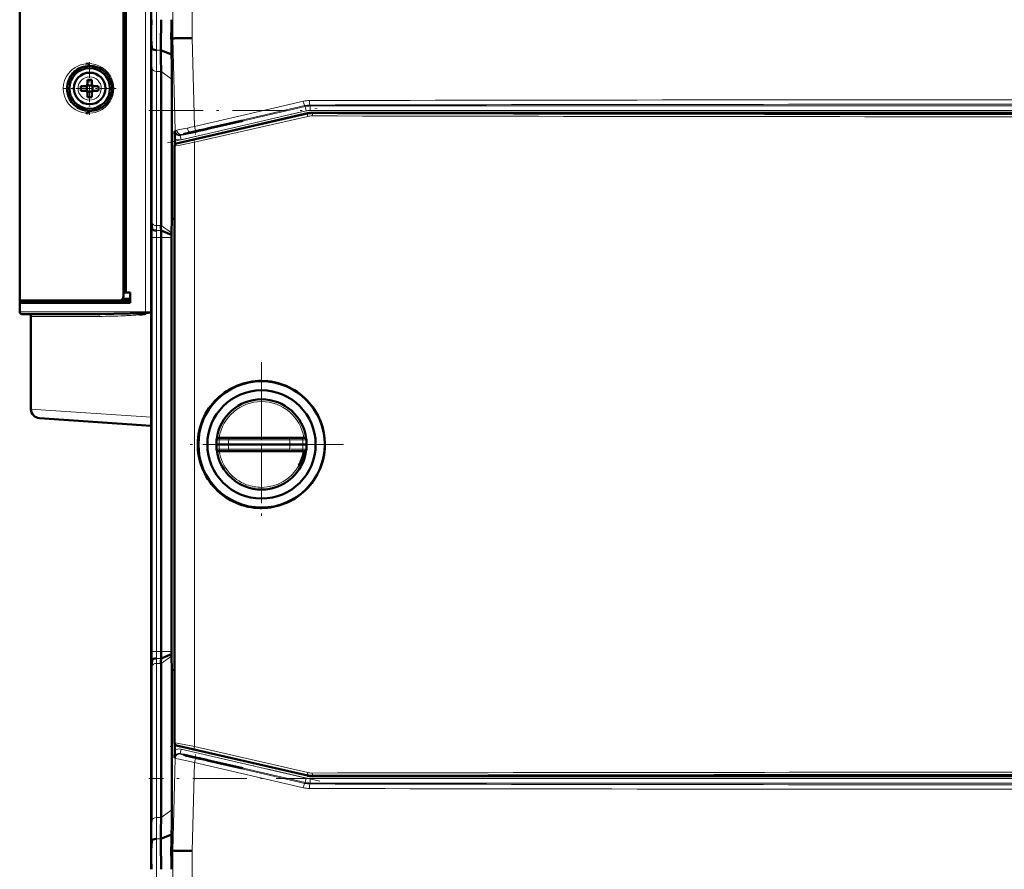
# Model space of a CAD drawing. Extents: x -1861 to 2179, y -1874 to 646.
# Tile 4 of 73: x -1574 to -1356, y 271 to 459. Entities that reach past the tile are written whole.
import ezdxf

# ---------------------------------------------------------------- set-up
doc = ezdxf.new("R2010")
doc.units = 0
doc.linetypes.add('DASHDOT', pattern=[18.5, 12, -3, 0.5, -3])

msp = doc.modelspace()

# ---------------------------------------------------------------- linework, layer by layer
at = {"color": 7, "lineweight": 18}
for p, q in [((-1546.07, 394.05), (-1546.07, 555.05)), ((-1540.04, 454.66), (-1540.04, 477.16)), ((-1535.74, 477.16), (-1535.74, 454.72)), ((-1539.5, 434.22), (-1540.04, 454.66)), ((-1535.74, 454.72), (-1535.22, 435.1)), ((-1542.69, 452.06), (-1543.69, 452.06)), ((-1544.65, 447.98), (-1544.65, 413.84)), ((-1558.45, 446.12), (-1558.47, 446.12)), ((-1543.65, 447.3), (-1543.65, 413.16)), ((-1542.65, 447.3), (-1543.65, 447.3)), ((-1540.27, 445.61), (-1542.65, 447.3)), ((-1561.04, 443.57), (-1561.04, 443.55)), ((-1555.9, 443.52), (-1555.9, 443.55)), ((-1558.5, 440.98), (-1558.47, 440.98)), ((-1538.4, 433.15), (-1510.74, 439.54)), ((-1535.22, 435.1), (-1511.11, 440.72)), ((-1510.77, 439.75), (-1534.86, 434.13)), ((-1510.74, 439.54), (-1510.77, 439.75)), ((-1510.52, 438.56), (-1510.74, 439.54)), ((-1509.64, 439.88), (-1509.62, 439.67)), ((-1509.62, 439.67), (-1152.35, 439.67)), ((-1509.62, 438.67), (-1509.62, 439.67)), ((-1152.35, 438.67), (-1509.62, 438.67)), ((-1510.52, 438.56), (-1538.18, 432.18)), ((-1535.3, 432.11), (-1510.19, 437.85)), ((-1510.14, 437.36), (-1535.26, 431.62)), ((-1510.19, 437.85), (-1510.21, 438.05)), ((-1509.09, 438.18), (-1509.06, 437.97)), ((-1539.63, 434.1), (-1539.5, 434.22)), ((-1538.28, 433.27), (-1538.4, 433.15)), ((-1538.18, 432.18), (-1538.4, 433.15)), ((-1535.03, 433.97), (-1535.03, 434.07)), ((-1539.56, 430.8), (-1539.63, 430.86)), ((-1539.56, 298.51), (-1539.56, 430.8)), ((-1539.25, 431.35), (-1539.17, 431.29)), ((-1535.26, 431.62), (-1535.26, 297.69)), ((-1544.81, 414.65), (-1544.86, 414.65)), ((-1542.65, 413.16), (-1543.65, 413.16)), ((-1540.35, 411.53), (-1542.65, 413.16)), ((-1544.65, 410.51), (-1544.83, 410.51)), ((-1544.65, 318.79), (-1544.65, 410.51)), ((-1544.65, 410.51), (-1543.65, 410.51)), ((-1542.65, 410.51), (-1543.65, 410.51)), ((-1543.65, 318.79), (-1543.65, 410.51)), ((-1542.64, 412.06), (-1543.64, 412.06)), ((-1540.36, 410.51), (-1542.65, 410.51)), ((-1546.07, 394.05), (-1573.97, 394.05)), ((-1571.47, 393.05), (-1556.33, 393.05)), ((-1546.07, 394.05), (-1544.84, 394.05)), ((-1546.06, 393.83), (-1544.83, 393.93)), ((-1571.47, 372.48), (-1544.84, 370.74)), ((-1529.71, 365.72), (-1530.33, 365.71)), ((-1527.66, 365.67), (-1514.16, 365.67)), ((-1510.44, 365.71), (-1511.26, 365.72)), ((-1529.71, 363.6), (-1530.33, 363.61)), ((-1529.71, 363.6), (-1529.06, 363.61)), ((-1527.66, 363.65), (-1514.16, 363.65)), ((-1513.14, 363.62), (-1512.23, 363.6)), ((-1512.23, 363.6), (-1511.26, 363.59)), ((-1510.44, 363.61), (-1511.26, 363.59)), ((-1544.65, 318.79), (-1544.83, 318.79)), ((-1544.65, 318.79), (-1543.65, 318.79)), ((-1542.65, 318.79), (-1543.65, 318.79)), ((-1540.36, 318.79), (-1542.65, 318.79)), ((-1542.64, 317.24), (-1543.64, 317.24)), ((-1540.35, 317.77), (-1542.65, 316.14)), ((-1544.86, 314.65), (-1544.81, 314.65)), ((-1544.65, 281.31), (-1544.65, 315.46)), ((-1542.65, 316.14), (-1543.65, 316.14)), ((-1543.65, 282), (-1543.65, 316.14)), ((-1539.63, 298.45), (-1539.56, 298.51)), ((-1539.17, 298.02), (-1539.25, 297.97)), ((-1538.18, 297.12), (-1538.4, 296.15)), ((-1538.18, 297.12), (-1510.52, 290.73)), ((-1510.19, 291.47), (-1535.3, 297.21)), ((-1535.26, 297.69), (-1510.14, 291.96)), ((-1540.04, 274.64), (-1539.5, 295.08)), ((-1539.5, 295.08), (-1539.63, 295.2)), ((-1510.74, 289.76), (-1538.4, 296.15)), ((-1538.4, 296.15), (-1538.28, 296.03)), ((-1535.03, 295.32), (-1535.03, 295.23)), ((-1534.86, 295.17), (-1510.77, 289.55)), ((-1535.22, 294.2), (-1535.74, 274.58)), ((-1511.11, 288.58), (-1535.22, 294.2)), ((-1510.52, 290.73), (-1510.74, 289.76)), ((-1510.19, 291.47), (-1510.21, 291.26)), ((-1509.62, 290.63), (-1509.62, 289.63)), ((-1509.62, 290.63), (-1152.35, 290.63)), ((-1509.06, 291.34), (-1509.09, 291.13)), ((-1510.74, 289.76), (-1510.77, 289.55)), ((-1509.64, 289.42), (-1509.62, 289.63)), ((-1152.35, 289.63), (-1509.62, 289.63)), ((-1540.27, 283.68), (-1542.65, 282)), ((-1542.65, 282), (-1543.65, 282)), ((-1542.69, 277.24), (-1543.69, 277.24)), ((-1540.04, 252.14), (-1540.04, 274.64)), ((-1535.74, 274.58), (-1535.74, 252.14))]:
    msp.add_line(p, q, dxfattribs=at)
at = {"color": 7, "lineweight": 50}
for p, q in [((-1550.97, 397.52), (-1550.97, 551.58)), ((-1550.97, 550.7), (-1550.97, 398.4)), ((-1550.47, 550.71), (-1550.47, 398.38)), ((-1544.84, 477.59), (-1544.84, 458.79)), ((-1573.97, 396.55), (-1573.97, 468.55)), ((-1544.69, 452.46), (-1544.86, 454.65)), ((-1540.37, 454.65), (-1540.04, 454.66)), ((-1540.04, 454.66), (-1539.69, 454.66)), ((-1544.84, 451.72), (-1544.84, 417.58)), ((-1544.83, 451.72), (-1544.83, 417.58)), ((-1540.31, 451.07), (-1542.69, 452.06)), ((-1558.97, 445.47), (-1558.97, 444.55)), ((-1557.97, 445.47), (-1557.97, 444.55)), ((-1555.1, 447.24), (-1555.05, 447.2)), ((-1542.65, 447.3), (-1542.65, 413.16)), ((-1540.27, 445.61), (-1540.27, 414.65)), ((-1559.47, 444.05), (-1560.39, 444.05)), ((-1559.47, 443.05), (-1560.39, 443.05)), ((-1559.11, 444.18), (-1559.12, 444.19)), ((-1557.84, 444.18), (-1559.11, 444.18)), ((-1559.11, 442.91), (-1559.11, 444.18)), ((-1557.83, 444.19), (-1557.84, 444.18)), ((-1557.84, 444.18), (-1557.84, 442.91)), ((-1557.47, 444.05), (-1556.55, 444.05)), ((-1556.55, 443.05), (-1557.47, 443.05)), ((-1559.11, 442.91), (-1559.12, 442.9)), ((-1557.84, 442.91), (-1559.11, 442.91)), ((-1558.97, 441.63), (-1558.97, 442.55)), ((-1557.97, 441.63), (-1557.97, 442.55)), ((-1557.84, 442.91), (-1557.83, 442.9)), ((-1510.21, 438.05), (-1539.25, 431.35)), ((-1152.87, 438.18), (-1509.09, 438.18)), ((-1535.03, 434.07), (-1534.05, 434.29)), ((-1534.05, 434.29), (-1533.9, 434.32)), ((-1534.04, 434.2), (-1534.05, 434.29)), ((-1533.9, 434.32), (-1533.2, 434.48)), ((-1533.2, 434.4), (-1533.9, 434.24)), ((-1533.9, 434.24), (-1533.9, 434.32)), ((-1533.2, 434.48), (-1531.78, 434.82)), ((-1531.78, 434.72), (-1533.2, 434.4)), ((-1533.2, 434.4), (-1533.2, 434.48)), ((-1531.78, 434.82), (-1524.92, 436.4)), ((-1524.53, 436.4), (-1531.78, 434.72)), ((-1531.78, 434.72), (-1531.78, 434.82)), ((-1524.53, 436.4), (-1524.92, 436.4)), ((-1539.58, 431.1), (-1539.61, 432.38)), ((-1534.04, 434.2), (-1535.03, 433.97)), ((-1533.9, 434.24), (-1534.04, 434.2)), ((-1539.63, 430.86), (-1539.63, 298.45)), ((-1544.64, 412.46), (-1544.81, 414.65)), ((-1540.27, 414.65), (-1540.35, 411.53)), ((-1539.63, 414.66), (-1540.27, 414.65)), ((-1544.84, 410.51), (-1544.84, 318.79)), ((-1542.65, 318.79), (-1542.65, 410.51)), ((-1540.36, 411.11), (-1542.64, 412.06)), ((-1540.35, 411.53), (-1540.36, 411.11)), ((-1540.36, 411.11), (-1540.36, 410.51)), ((-1540.36, 410.51), (-1540.36, 318.79)), ((-1550.97, 398.4), (-1550.47, 398.38)), ((-1549.47, 398.35), (-1550.97, 398.35)), ((-1550.47, 398.38), (-1549.47, 398.35)), ((-1549.47, 396.05), (-1549.47, 398.35)), ((-1573.97, 396.05), (-1573.97, 396.55)), ((-1551.92, 396.55), (-1573.97, 396.55)), ((-1573.97, 394.05), (-1573.97, 396.05)), ((-1573.97, 396.05), (-1549.47, 396.05)), ((-1573.67, 396.05), (-1573.67, 396.55)), ((-1573.67, 396.55), (-1573.5, 396.55)), ((-1551.91, 396.55), (-1549.47, 396.55)), ((-1551.15, 396.95), (-1549.47, 397)), ((-1573.47, 393.55), (-1556.58, 393.55)), ((-1571.97, 393.55), (-1571.96, 393.55)), ((-1571.47, 393.05), (-1571.47, 372.48)), ((-1546.44, 393.8), (-1546.05, 393.83)), ((-1546.43, 393.8), (-1546.06, 393.83)), ((-1546.38, 393.55), (-1546.39, 393.54)), ((-1546.2, 393.58), (-1546.38, 393.55)), ((-1546, 393.57), (-1546.38, 393.55)), ((-1546.18, 393.58), (-1546.2, 393.58)), ((-1546.02, 393.61), (-1546.18, 393.58)), ((-1544.84, 368.75), (-1569.61, 370.48)), ((-1529.79, 364.66), (-1530.38, 364.66)), ((-1530.3, 365.92), (-1530.33, 365.71)), ((-1529.22, 366.16), (-1529.83, 366.16)), ((-1527.74, 364.66), (-1529.79, 364.66)), ((-1529.22, 366.16), (-1527.57, 366.16)), ((-1527.74, 364.66), (-1514.07, 364.66)), ((-1514.08, 366.16), (-1527.57, 366.16)), ((-1514.08, 366.16), (-1513.25, 366.16)), ((-1511.18, 364.66), (-1514.07, 364.66)), ((-1513.25, 366.16), (-1512.52, 366.16)), ((-1512.52, 366.16), (-1511.75, 366.16)), ((-1510.93, 366.16), (-1511.75, 366.16)), ((-1510.38, 364.66), (-1511.18, 364.66)), ((-1510.44, 365.71), (-1510.46, 365.92)), ((-1530.3, 363.4), (-1530.33, 363.61)), ((-1529.22, 363.16), (-1529.83, 363.16)), ((-1529.22, 363.16), (-1527.57, 363.16)), ((-1514.08, 363.16), (-1527.57, 363.16)), ((-1514.08, 363.16), (-1511.75, 363.16)), ((-1510.93, 363.16), (-1511.75, 363.16)), ((-1510.44, 363.61), (-1510.46, 363.4)), ((-1520.64, 350.57), (-1520.38, 350.57)), ((-1540.36, 318.19), (-1540.36, 318.79)), ((-1544.64, 316.84), (-1544.81, 314.65)), ((-1540.36, 318.19), (-1542.64, 317.24)), ((-1540.35, 317.77), (-1540.36, 318.19)), ((-1540.27, 314.64), (-1540.35, 317.77)), ((-1542.65, 282), (-1542.65, 316.14)), ((-1539.63, 314.64), (-1540.27, 314.64)), ((-1540.27, 283.68), (-1540.27, 314.64)), ((-1544.84, 277.58), (-1544.84, 311.72)), ((-1544.83, 277.58), (-1544.83, 311.72)), ((-1539.57, 298.22), (-1539.61, 296.92)), ((-1510.21, 291.26), (-1539.25, 297.97)), ((-1534.05, 295.1), (-1535.03, 295.32)), ((-1535.03, 295.23), (-1534.05, 295)), ((-1534.05, 295.1), (-1533.9, 295.06)), ((-1534.05, 295.1), (-1534.05, 295)), ((-1533.9, 294.98), (-1534.05, 295)), ((-1533.9, 295.06), (-1533.2, 294.9)), ((-1533.9, 295.06), (-1533.9, 294.98)), ((-1533.2, 294.81), (-1533.9, 294.98)), ((-1533.2, 294.9), (-1531.78, 294.57)), ((-1533.2, 294.9), (-1533.2, 294.81)), ((-1531.78, 294.48), (-1533.2, 294.81)), ((-1524.53, 292.9), (-1531.78, 294.57)), ((-1531.78, 294.57), (-1531.78, 294.48)), ((-1531.78, 294.48), (-1524.92, 292.9)), ((-1524.92, 292.9), (-1524.53, 292.9)), ((-1509.09, 291.13), (-1152.87, 291.13)), ((-1540.31, 278.23), (-1542.69, 277.24)), ((-1540.34, 276.46), (-1540.31, 278.23)), ((-1544.69, 276.84), (-1544.86, 274.65)), ((-1540.37, 274.65), (-1540.34, 276.46)), ((-1540.37, 274.65), (-1540.04, 274.64)), ((-1539.69, 274.63), (-1540.04, 274.64))]:
    msp.add_line(p, q, dxfattribs=at)
at = {"color": 7, "linetype": 'DASHDOT', "lineweight": 18}
for p, q in [((-1543.65, 479.53), (-1543.65, 456.9)), ((-1545.34, 438.67), (-1116.63, 438.67)), ((-1541.2, 431.48), (-1507.49, 439.26)), ((-1543.65, 309.62), (-1543.65, 419.68)), ((-1520.38, 382.86), (-1520.38, 346.46)), ((-1520.38, 377.66), (-1520.38, 351.66)), ((-1502.18, 364.66), (-1538.58, 364.66)), ((-1507.38, 364.66), (-1533.38, 364.66)), ((-1507.49, 290.04), (-1541.2, 297.82)), ((-1116.63, 290.63), (-1545.34, 290.63)), ((-1543.65, 272.39), (-1543.65, 249.76))]:
    msp.add_line(p, q, dxfattribs=at)
at = {"color": 7, "linetype": 'DASHDOT', "lineweight": 18, "ltscale": 0.2925}
msp.add_line((-1558.47, 449.4), (-1558.47, 437.7), dxfattribs=at)
at = {"color": 7, "linetype": 'DASHDOT', "lineweight": 18, "ltscale": 0.292502}
msp.add_line((-1552.62, 443.55), (-1564.32, 443.55), dxfattribs=at)
at = {"color": 7, "linetype": 'DASHDOT', "lineweight": 18, "ltscale": 0.020221}
msp.add_line((-1535.03, 434.13), (-1535.03, 433.32), dxfattribs=at)
at = {"color": 7, "linetype": 'DASHDOT', "lineweight": 18, "ltscale": 0.019753}
msp.add_line((-1535.03, 295.17), (-1535.03, 295.96), dxfattribs=at)
at = {"color": 7, "lineweight": 18}
for points in [[(-1562.4, 439.41), (-1562.79, 439.78), (-1563.14, 440.17), (-1563.43, 440.57), (-1563.67, 440.99), (-1564.04, 441.83), (-1564.25, 442.7), (-1564.31, 443.57), (-1564.24, 444.45), (-1564.02, 445.31), (-1563.64, 446.16), (-1563.39, 446.57), (-1563.1, 446.97), (-1562.78, 447.34), (-1562.4, 447.69)], [(-1562.4, 447.69), (-1561.68, 448.22), (-1561.11, 448.52), (-1560.46, 448.77), (-1559.74, 448.96), (-1559.33, 449.02)], [(-1558.72, 449.05), (-1557.96, 449), (-1557.19, 448.84), (-1556.44, 448.57), (-1555.72, 448.19), (-1555.02, 447.68)], [(-1555.02, 447.68), (-1554.38, 447.02), (-1553.85, 446.25), (-1553.63, 445.84), (-1553.45, 445.41), (-1553.27, 444.8), (-1553.16, 444.18), (-1553.13, 443.55)], [(-1553.13, 443.55), (-1553.18, 442.76), (-1553.36, 441.98), (-1553.64, 441.25), (-1554.02, 440.57), (-1554.48, 439.96), (-1555.02, 439.42)], [(-1559.33, 438.08), (-1560.11, 438.22), (-1560.8, 438.44), (-1561.41, 438.73), (-1561.69, 438.89), (-1562.4, 439.41)], [(-1555.02, 439.42), (-1555.7, 438.92), (-1556.44, 438.53), (-1557.21, 438.26), (-1557.78, 438.13), (-1558.72, 438.05)], [(-1539.5, 434.22), (-1539.49, 434.22), (-1539.45, 434.23), (-1539.15, 434.31)], [(-1539.17, 431.29), (-1539.17, 431.29), (-1539.16, 431.29), (-1539.08, 431.3), (-1538.44, 431.42), (-1535.3, 432.11)], [(-1538, 433.36), (-1538.24, 433.29), (-1538.27, 433.27), (-1538.28, 433.27)], [(-1535.26, 431.62), (-1538.76, 430.93), (-1539.44, 430.81), (-1539.53, 430.8), (-1539.56, 430.8), (-1539.56, 430.8), (-1539.56, 430.8)], [(-1556.58, 393.55), (-1556.54, 393.54), (-1556.46, 393.48), (-1556.41, 393.4)], [(-1527.57, 366.16), (-1527.57, 366.16), (-1527.58, 366.15), (-1527.59, 366.14), (-1527.6, 366.11), (-1527.64, 365.9), (-1527.66, 365.67)], [(-1514.16, 365.67), (-1514.14, 366.02), (-1514.12, 366.11), (-1514.1, 366.14), (-1514.09, 366.15), (-1514.09, 366.16), (-1514.08, 366.16)], [(-1514.16, 365.67), (-1511.9, 365.72), (-1511.26, 365.72)], [(-1527.57, 363.16), (-1527.57, 363.16), (-1527.58, 363.16), (-1527.59, 363.17), (-1527.6, 363.2), (-1527.64, 363.42), (-1527.66, 363.65)], [(-1514.16, 363.65), (-1514.14, 363.3), (-1514.12, 363.21), (-1514.1, 363.18), (-1514.09, 363.16), (-1514.09, 363.16), (-1514.08, 363.16)], [(-1539.56, 298.51), (-1539.56, 298.51), (-1539.55, 298.51), (-1539.45, 298.5), (-1538.7, 298.37), (-1535.26, 297.69)], [(-1535.3, 297.21), (-1537.6, 297.72), (-1538.98, 298), (-1539.15, 298.02), (-1539.17, 298.02), (-1539.17, 298.02), (-1539.17, 298.02)], [(-1535.22, 294.2), (-1538.66, 294.88), (-1539.45, 295.06), (-1539.49, 295.08), (-1539.5, 295.08)], [(-1538.28, 296.03), (-1538.27, 296.03), (-1538.26, 296.02), (-1538.14, 295.98), (-1536.46, 295.55), (-1534.86, 295.17)]]:
    msp.add_lwpolyline(points, dxfattribs=at)
at = {"color": 7, "lineweight": 50}
for points in [[(-1559.33, 449.02), (-1558.9, 449.05), (-1558.72, 449.05)], [(-1558.72, 438.05), (-1559.27, 438.07), (-1559.33, 438.08)], [(-1535.03, 434.07), (-1536.49, 433.72), (-1537.45, 433.48), (-1537.62, 433.43), (-1537.64, 433.42), (-1537.64, 433.42)], [(-1537.64, 433.42), (-1537.64, 433.42), (-1537.63, 433.42), (-1537.59, 433.42), (-1537.2, 433.49), (-1535.03, 433.97)], [(-1551.92, 396.55), (-1551.7, 396.57), (-1551.49, 396.65), (-1551.3, 396.78), (-1551.15, 396.95), (-1551.04, 397.15), (-1550.97, 397.52)], [(-1556.58, 393.55), (-1553.09, 393.57), (-1549.52, 393.65), (-1547.46, 393.74), (-1546.43, 393.8)], [(-1530.3, 365.92), (-1530.3, 365.91), (-1530.3, 365.91), (-1530.3, 365.91), (-1530.3, 365.91), (-1530.28, 365.93), (-1530.27, 365.94)], [(-1510.49, 365.94), (-1510.47, 365.92), (-1510.46, 365.91), (-1510.46, 365.91), (-1510.46, 365.91), (-1510.46, 365.91), (-1510.46, 365.92)], [(-1530.3, 363.4), (-1530.3, 363.4), (-1530.3, 363.4), (-1530.3, 363.4), (-1530.29, 363.39), (-1530.2, 363.3), (-1530.04, 363.2)], [(-1510.49, 363.38), (-1510.47, 363.4), (-1510.46, 363.4), (-1510.46, 363.4), (-1510.46, 363.4), (-1510.46, 363.4), (-1510.46, 363.4)], [(-1537.64, 295.88), (-1537.64, 295.88), (-1537.63, 295.88), (-1537.59, 295.86), (-1537.2, 295.75), (-1535.03, 295.23)], [(-1535.03, 295.32), (-1536.49, 295.65), (-1537.45, 295.85), (-1537.62, 295.88), (-1537.63, 295.88), (-1537.64, 295.88), (-1537.64, 295.88), (-1537.64, 295.88)]]:
    msp.add_lwpolyline(points, dxfattribs=at)
for centre, radius in [((-1558.47, 443.55), 4.5), ((-1520.38, 364.66), 14), ((-1520.38, 364.66), 12)]:
    msp.add_circle(centre, radius, dxfattribs=at)
for centre, radius, start, end in [((-1892.42, 458.7), 347.59, 359.3315, 0.0143), ((-2112.89, 458.65), 570.24, 359.3376, 0.0139), ((-2232.83, 458.77), 692.47, 359.65945, 0.00195), ((-1752.06, 451.47), 207.22, 0.0687, 0.8785), ((-2151.14, 441.81), 610.9, 0.86852, 1.20439), ((-1520.25, -750.95), 1205.77, 90.73585, 90.92355), ((-1882.43, 446.9), 339.78, 0.0681, 0.8707), ((-1931.73, 445.15), 391.47, 0.0681, 0.8669), ((-1558.47, 443.55), 5, 90, 180.0007), ((-1558.47, 443.55), 5, 113.356, 152.5217), ((-1558.47, 443.55), 5, 47.5244, 90.0022), ((-1558.47, 443.55), 3.5, 180, 90), ((-1558.47, 443.55), 3.5, 90, 180), ((-1558.47, 428.34), 17.14, 89.9996, 91.6715), ((-1558.47, 428.38), 17.1, 88.3267, 90.0022), ((-1558.47, 443.55), 5, 313.1317, 46.8741), ((-1558.46, 443.55), 5.02, 180.0207, 189.2982), ((-1543.27, 443.55), 17.13, 178.3286, 181.6729), ((-1559.47, 444.55), 0.5, 270, 360), ((-1559.47, 442.55), 0.5, 0, 90), ((-1557.47, 444.55), 0.5, 180, 270), ((-1557.47, 442.55), 0.5, 90, 180), ((-1573.64, 443.55), 17.1, 359.9978, 1.6733), ((-1573.64, 443.55), 17.1, 358.3267, 0.0022), ((-1558.47, 443.55), 5, 189.3095, 207.185), ((-1558.47, 443.55), 5, 207.1866, 246.6173), ((-1558.47, 458.76), 17.14, 268.3285, 270.0004), ((-1558.47, 458.72), 17.1, 269.9978, 271.6733), ((-1558.47, 443.55), 5, 246.6202, 270), ((-1558.47, 443.55), 5, 269.997, 313.1347), ((-1479.11, 433.91), 60.52, 179.8196, 181.4448), ((-1539.13, 430.86), 0.5, 102.9976, 180.0022), ((-1752.2, 417.83), 207.36, 359.1212, 359.9305), ((-1332.41, 417.82), 212.42, 180.0663, 180.8562), ((-1891.91, 410.6), 347.08, 359.9853, 0.6691), ((-1187.1, 410.59), 357.73, 179.3493, 180.0128), ((-1462.83, 413.25), 79.83, 180.0641, 180.8524), ((-1407.85, 410.54), 134.8, 179.3521, 180.0124), ((-1573.47, 394.05), 0.5, 180, 270), ((-1571.97, 393.05), 0.5, 0, 90), ((-1550.03, 418.91), 25.62, 275.8131, 278.1808), ((-1549.23, 393.18), 2.86, 7.2451, 12.5188), ((-1546.85, 401.42), 7.63, 273.1806, 275.9412), ((-1549.19, 393.15), 2.83, 8.0097, 13.1394), ((-1549.04, 393.18), 2.68, 8.273, 13.2502), ((-1549.08, 393.11), 3.1, 9.2674, 13.4387), ((-1549.2, 393.11), 3.23, 8.2214, 12.9534), ((-1520.43, 364.66), 14.09, 89.8034, 134.0601), ((-1520.43, 364.65), 14.09, 44.258, 89.8038), ((-1520.43, 364.66), 14.1, 134.0696, 179.1699), ((-1520.38, 364.66), 10, 7.2346, 172.765), ((-1520.43, 364.66), 14.09, 314.0192, 44.2557), ((-1569.47, 372.48), 2, 180, 266), ((-1520.43, 364.66), 14.09, 179.1903, 224.261), ((-1529.74, 365.48), 0.705, 129.6312, 139.5308), ((-1529.79, 365.54), 0.622, 113.4776, 129.4362), ((-1529.82, 365.61), 0.549, 90.4701, 113.1016), ((-1510.94, 365.6), 0.553, 67.0525, 89.5669), ((-1510.98, 365.52), 0.645, 39.9598, 66.2327), ((-1520.38, 364.66), 10, 187.235, 352.7654), ((-1529.82, 363.71), 0.556, 247.1205, 269.4699), ((-1520.38, 364.65), 9.49, 330.6713, 350.9616), ((-1510.94, 363.71), 0.558, 270.5728, 292.8875), ((-1510.97, 363.78), 0.628, 293.5258, 320.519), ((-1520.43, 364.66), 14.09, 224.2714, 246.7188), ((-1520.43, 364.66), 14.09, 291.5606, 314.0155), ((-1520.43, 364.66), 14.1, 246.7224, 269.1382), ((-1520.43, 364.66), 14.09, 270.1953, 291.5621), ((-1891.91, 318.7), 347.08, 359.3309, 0.0147), ((-1187.1, 318.71), 357.73, 179.9872, 180.6507), ((-1407.85, 318.76), 134.8, 179.9876, 180.6479), ((-1462.83, 316.05), 79.83, 179.1476, 179.9359), ((-1752.2, 311.47), 207.36, 0.0695, 0.8788), ((-1332.41, 311.47), 212.42, 179.1438, 179.9337), ((-1539.13, 298.45), 0.5, 179.9976, 257.0022), ((-1479.11, 295.38), 60.52, 178.5511, 180.1764), ((-1509.09, 296.13), 5, 257.002, 269.998), ((-1931.73, 284.15), 391.47, 359.1331, 359.9319), ((-1882.43, 282.4), 339.78, 359.1293, 359.9319), ((-1752.06, 277.83), 207.22, 359.1215, 359.9313), ((-2112.89, 270.65), 570.24, 359.9861, 0.6624), ((-1892.42, 270.59), 347.59, 359.9857, 0.6685), ((-2232.84, 270.53), 692.48, 359.99805, 0.34054), ((-1520.24, 1481.38), 1206.9, 269.07649, 269.26401)]:
    msp.add_arc(centre, radius, start, end, dxfattribs=at)
at = {"color": 7, "lineweight": 18}
for centre, radius, start, end in [((-2078.63, 458.66), 533.98, 359.3347, 0.0141), ((-2112.76, 458.65), 569.11, 359.3363, 0.014), ((-1862.9, 447.6), 318.25, 0.0684, 0.8743), ((-1882.79, 446.9), 339.14, 0.0683, 0.8723), ((-1557.76, 449.05), 0.961, 179.8265, 191.8802), ((-1558.47, 443.55), 2.57, 90, 179.4706), ((-1558.47, 443.55), 2.57, 0, 89.4706), ((-1558.47, 443.55), 2.57, 180, 269.4706), ((-1558.47, 443.55), 2.57, 270, 359.4706), ((-1509.75, 434.88), 5.99, 90.1091, 103.1288), ((-1330.98, -83371.51), 83812.57, 89.8777831, 90.1222151), ((-1509.63, 434.88), 5, 90.1491, 103.1472), ((-1509.62, 434.66), 4, 90.0047, 102.9953), ((-1330.98, -83257.97), 83698.04, 89.8777011, 90.122297), ((-1557.76, 438.05), 0.961, 168.1286, 180.181), ((-1509.07, 432.97), 5, 89.8884, 102.8902), ((-1509.14, 432.98), 4.49, 89.8605, 102.8892), ((-1330.98, 84223.23), 83785.95, 269.8781811, 270.1218207), ((-1330.98, 84166.33), 83728.55, 269.8781333, 270.1218617), ((-1518.03, 337.5), 99.08, 100.9623, 102.3111), ((-1478.29, 138.24), 302.27, 100.857, 101.1749), ((-1538.63, 434.12), 0.999, 181.46, 283.0819), ((-1538.63, 434.13), 2, 240.6635, 283.005), ((-1528.83, 399.53), 35.05, 103.9245, 105.1673), ((-1509.2, 321.3), 115.71, 103.48, 104.0366), ((-1488.76, 236.45), 202.98, 103.1255, 103.506), ((-1443.38, 413.95), 101.27, 180.063, 180.8443), ((-1373.17, 410.54), 171.48, 179.3589, 180.0115), ((-1463.21, 413.25), 80.44, 180.0631, 180.8454), ((-1407.48, 410.53), 136.17, 179.358, 180.0116), ((-1557.16, 393.07), 0.824, 358.7147, 24.0777), ((-1556.23, 511.15), 118.1, 269.9511, 272.5997), ((-1554.29, 466.1), 73.01, 272.678, 273.6808), ((-1553.96, 461.04), 67.94, 273.678, 274.8562), ((-1551.89, 436.41), 43.22, 274.8832, 275.9146), ((-1566.93, 515.21), 123.39, 279.7584, 280.3158), ((-1520.38, 364.66), 9.5, 90.0034, 170.9626), ((-1520.38, 364.66), 9.5, 9.0358, 89.9967), ((-1520.42, 364.55), 9.37, 172.8589, 179.3713), ((-1520.42, 364.76), 9.37, 180.6287, 187.1411), ((-1529.22, 365.66), 0.499, 90.1296, 173.0452), ((-1534.19, 150.38), 215.38, 88.2621, 88.8097), ((-1520.95, 364.61), 6.79, 171.029, 179.5801), ((-1520.9, 364.71), 6.84, 180.4513, 188.9396), ((-1520.92, 364.56), 6.85, 0.8052, 9.28), ((-1520.92, 364.75), 6.85, 350.72, 359.1948), ((-1511.75, 365.66), 0.499, 7.3818, 89.8716), ((-1520.49, 364.52), 9.31, 0.8578, 7.4328), ((-1520.49, 364.8), 9.31, 352.5672, 359.1422), ((-1520.38, 364.65), 9.5, 189.0224, 249.7178), ((-1529.22, 363.66), 0.499, 186.9548, 269.8704), ((-1532.04, 499.47), 135.89, 271.258, 271.8505), ((-1510.9, 461.07), 97.47, 268.0827, 268.6817), ((-1511.75, 363.66), 0.499, 270.1284, 352.6182), ((-1520.38, 364.65), 9.5, 269.9976, 330.6837), ((-1520.38, 364.66), 9.51, 249.7324, 269.9982), ((-1373.17, 318.76), 171.48, 179.9885, 180.6411), ((-1407.48, 318.76), 136.17, 179.9884, 180.642), ((-1443.38, 315.35), 101.27, 179.1557, 179.937), ((-1463.21, 316.05), 80.44, 179.1546, 179.9369), ((-1538.63, 295.17), 2, 76.9951, 119.3366), ((-1538.63, 295.17), 0.999, 76.9181, 178.54), ((-1509.62, 294.63), 4, 257.0047, 269.9953), ((-1509.07, 296.34), 5, 257.1098, 270.1116), ((-1509.14, 296.33), 4.49, 257.1108, 270.1395), ((-1330.98, -83493.92), 83785.95, 89.8781793, 90.1218189), ((-1330.98, -83437.02), 83728.55, 89.8781383, 90.1218667), ((-1509.75, 294.41), 5.99, 256.8712, 269.8909), ((-1509.63, 294.42), 5, 256.8528, 269.8509), ((-1330.98, 84100.8), 83812.57, 269.8777849, 270.1222169), ((-1330.98, 83987.27), 83698.04, 269.877703, 270.1222989), ((-1882.79, 282.4), 339.14, 359.1277, 359.9317), ((-1862.9, 281.69), 318.25, 359.1257, 359.9316), ((-2112.76, 270.65), 569.11, 359.986, 0.6637), ((-2078.63, 270.64), 533.98, 359.9859, 0.6653)]:
    msp.add_arc(centre, radius, start, end, dxfattribs=at)
at = {"color": 7, "lineweight": 50}
for centre, major_axis, ratio, start_param, end_param in [((-1543.69, 452.47), (1, 0), 0.414215, 3.173659, 4.709549), ((-1509.09, 433.18), (-4.97, -0.57), 0.999846, 4.59896, 4.825818), ((-1543.64, 412.47), (1, 0), 0.414215, 3.173659, 4.709549), ((-1520.37, 364.66), (10.01, -0.03), 0.999848, 3.039511, 3.144781), ((-1520.37, 364.66), (10.01, 0.03), 0.999848, 3.138404, 3.243674), ((-1520.39, 364.66), (10.01, 0.04), 0.999848, 6.279569, 6.384829), ((-1520.39, 364.66), (10.01, -0.04), 0.999848, 6.181541, 6.286801), ((-1543.64, 316.82), (1, 0), 0.414343, 1.573592, 3.109513), ((-1543.69, 276.82), (1, 0), 0.414186, 1.573647, 3.10953)]:
    msp.add_ellipse(centre, major_axis=major_axis, ratio=ratio, start_param=start_param, end_param=end_param, dxfattribs=at)
at = {"color": 7, "lineweight": 18}
for centre, major_axis, ratio, start_param, end_param in [((-1558.47, 449.05), (0, -0.5), 0.491591, 5.125176, 6.283346), ((-1543.65, 448.01), (-1, 0), 0.707107, 0.034907, 1.570796), ((-1509.64, 440.88), (0, -1), 0.121885, 4.712128, 6.265601), ((-1510.99, 440.72), (0.227, -0.974), 0.119647, 4.684508, 6.265606), ((-1509.62, 434.67), (-4.97, -0.57), 0.999846, 4.59896, 4.825818), ((-1558.47, 438.05), (0, -0.5), 0.491582, 3.141484, 4.299488), ((-1510.08, 437.36), (0.111, -0.487), 0.119115, 3.159171, 4.685159), ((-1509.06, 437.47), (-0.001, -0.5), 0.121453, 3.159176, 4.712648), ((-1538.22, 434.33), (0.266, -0.964), 0.924796, 4.485603, 6.237294), ((-1536.39, 434.79), (0.234, -0.972), 0.460439, 4.611399, 6.263521), ((-1535.08, 435.1), (0.227, -0.974), 0.135666, 4.680737, 6.265569), ((-1538.5, 434.24), (0.682, -0.732), 0.99939, 3.988967, 5.7599), ((-1535.19, 431.62), (0.111, -0.487), 0.135841, 3.159209, 4.68138), ((-1539.06, 430.8), (-0.311, -0.391), 0.999751, 4.040558, 5.38422), ((-1543.65, 413.87), (-1, 0), 0.707107, 0.034907, 1.570796), ((-1546.03, 394.05), (0, 0.5), 0.069756, 1.570796, 2.028989), ((-1543.65, 315.43), (-1, 0), 0.707107, 4.712389, 6.248279), ((-1539.06, 298.51), (-0.311, 0.391), 0.999751, 0.898966, 2.242627), ((-1535.19, 297.69), (-0.111, -0.487), 0.135841, 4.743398, 6.265569), ((-1538.5, 295.06), (-0.682, -0.732), 0.99939, 3.664878, 5.435811), ((-1535.08, 294.2), (-0.227, -0.974), 0.135666, 3.159209, 4.744041), ((-1510.08, 291.96), (-0.111, -0.487), 0.119115, 4.739619, 6.265607), ((-1509.06, 291.84), (0.001, -0.5), 0.121453, 4.71213, 6.265602), ((-1510.99, 288.58), (-0.227, -0.974), 0.119647, 3.159172, 4.74027), ((-1509.62, 294.63), (4.97, -0.57), 0.999846, 4.59896, 4.825818), ((-1509.64, 288.42), (0, -1), 0.121885, 3.159177, 4.71265), ((-1543.65, 281.29), (-1, 0), 0.707107, 4.712389, 6.248279)]:
    msp.add_ellipse(centre, major_axis=major_axis, ratio=ratio, start_param=start_param, end_param=end_param, dxfattribs=at)

doc.saveas('drawing.dxf')
